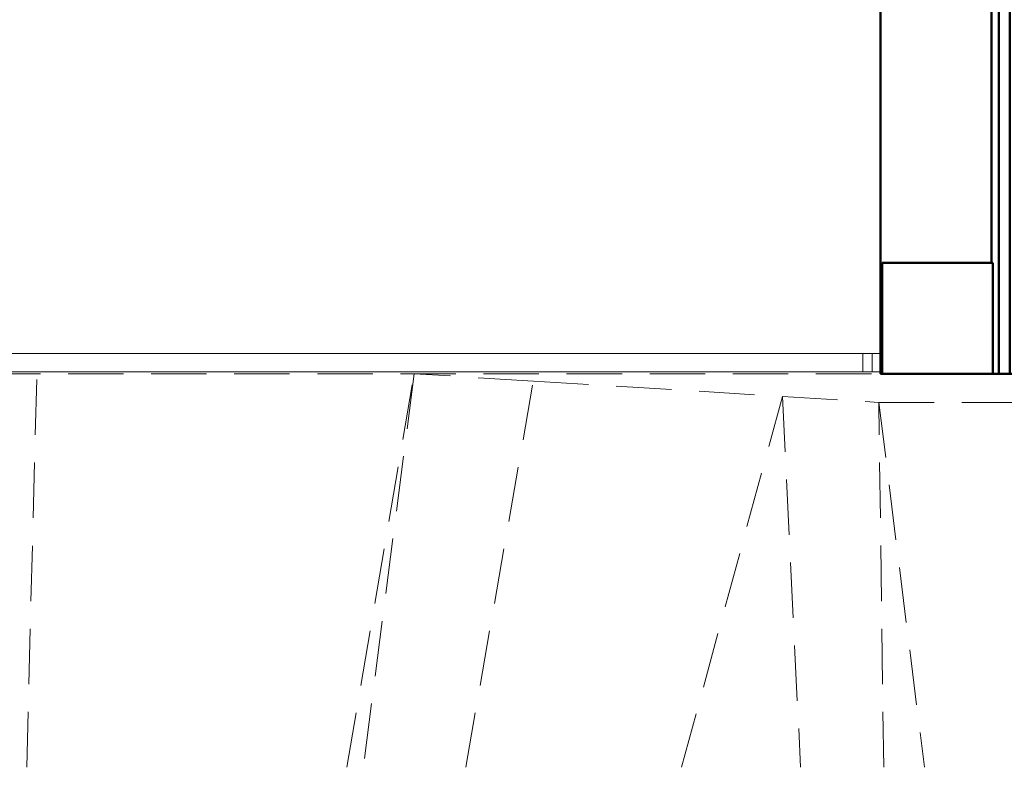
# Model space of a CAD drawing. Header units: millimetres. Extents: x -125 to 26481, y 4748 to 39818.
# Tile 4 of 104: x 13351 to 16017, y 27572 to 29596. Entities that reach past the tile are written whole.
import ezdxf

# ---------------------------------------------------------------- set-up
doc = ezdxf.new("R2010")
doc.units = ezdxf.units.MM
doc.linetypes.add('ADSK_Штриховая_ш3 п1_5', pattern=[225, 150, -75])
for name, color, linetype, lineweight in [('A-COLS-____-MCUT', 52, 'Continuous', 50), ('A-COLS-____-OTLN', 52, 'Continuous', 20), ('A-DETL-____-MBND', 5, 'ADSK_Штриховая_ш3 п1_5', 20), ('A-GENM-____-OTLN', 13, 'Continuous', 20), ('A-PART-____-MCUT', 2, 'Continuous', 50), ('A-PART-____-OTLN', 2, 'Continuous', 20), ('A-WALL-____-MCUT', 113, 'Continuous', 50), ('A-WALL-____-OTLN', 113, 'Continuous', 20), ('L-SITE-____-OTLN', 91, 'Continuous', 20), ('Ограждение', 7, 'Continuous', 20)]:
    doc.layers.add(name, color=color, linetype=linetype, lineweight=lineweight)

# ---------------------------------------------------------------- blocks, each defined once
blk = doc.blocks.new('Family - Site-608699-В_Этаж 02_Отопление')
at = {"layer": 'A-DETL-____-MBND', "color": 253}
for p, q in [((29111.3, 27572.4), (29138.7, 28637.6)), ((29978.4, 27572.4), (30160.5, 28637.6)), ((30160.5, 28637.6), (30022.9, 27572.4)), ((30483.1, 28617.7), (30160.5, 28637.6)), ((30300, 27572.4), (30483.1, 28617.7)), ((30483.1, 28617.7), (31157.3, 28576.1)), ((30884.4, 27572.4), (31157.3, 28576.1)), ((31157.3, 28576.1), (31418.4, 28559.9)), ((31157.3, 28576.1), (31206.6, 27572.4)), ((31418.4, 28559.9), (31823.2, 28559.9)), ((31431.8, 27572.4), (31418.4, 28559.9)), ((31418.4, 28559.9), (31542, 27572.4))]:
    blk.add_line(p, q, dxfattribs=at)
blk = doc.blocks.new('Прямая форма - Concrete - Structural-610977-В_Этаж 02_Отопление')
at = {"layer": 'A-WALL-____-MCUT', "color": 9}
for p, q in [((0, -80), (0, -100)), ((20, -80), (0, -80)), ((0, -100), (20, -100)), ((20, -100), (20, -80)), ((1500, -80), (50, -80)), ((50, -80), (50, -100)), ((50, -100), (1200, -100)), ((1200, -96), (1500, -96)), ((1200, -100), (1200, -96)), ((1500, -96), (1500, -80))]:
    blk.add_line(p, q, dxfattribs=at)
blk = doc.blocks.new('Прямая форма - Insulation - Thermal Break-610978-В_Этаж 02_Отопление')
at = {"layer": 'A-WALL-____-MCUT', "color": 9}
for p, q in [((1500, -50), (0, -50)), ((0, -50), (0, -80)), ((1500, -80), (1500, -50)), ((0, -80), (1500, -80))]:
    blk.add_line(p, q, dxfattribs=at)
blk = doc.blocks.new('Прямая форма - Gypsum Plasterboard - Waterproof-610979-В_Этаж 02_Отопление')
at = {"layer": 'A-WALL-____-MCUT', "color": 9}
for p, q in [((1500, 0), (50, 0)), ((50, 0), (50, -50)), ((1500, -50), (1500, 0)), ((50, -50), (1500, -50))]:
    blk.add_line(p, q, dxfattribs=at)
blk = doc.blocks.new('Прямая форма - Masonry Block - Structural-610980-В_Этаж 02_Отопление')
at = {"layer": 'A-WALL-____-MCUT', "color": 9}
for p, q in [((1200, -100), (50, -100)), ((50, -100), (50, -400)), ((1200, -396), (1200, -100)), ((1500, -396), (1200, -396)), ((1500, -400), (1500, -396)), ((50, -400), (1500, -400))]:
    blk.add_line(p, q, dxfattribs=at)
blk = doc.blocks.new('Прямая форма - SW - 004-610981-В_Этаж 02_Отопление')
at = {"layer": 'A-GENM-____-OTLN', "lineweight": 9}
blk.add_line((0, 0), (50, 0), dxfattribs=at)
for name in ['Прямая форма - Gypsum Plasterboard - Waterproof-610979-В_Этаж 02_Отопление', 'Прямая форма - Insulation - Thermal Break-610978-В_Этаж 02_Отопление', 'Прямая форма - Concrete - Structural-610977-В_Этаж 02_Отопление', 'Прямая форма - Masonry Block - Structural-610980-В_Этаж 02_Отопление']:
    blk.add_blockref(name, (0, 0))
blk = doc.blocks.new('Family - Concrete - Structural-610983-В_Этаж 02_Отопление')
at = {"layer": 'A-PART-____-MCUT', "color": 9}
for p, q in [((0, -80), (0, -100)), ((20, -80), (0, -80)), ((0, -100), (20, -100)), ((20, -100), (20, -80)), ((1500, -80), (50, -80)), ((50, -80), (50, -100)), ((50, -100), (1200, -100)), ((1200, -96), (1500, -96)), ((1200, -100), (1200, -96)), ((1500, -96), (1500, -80))]:
    blk.add_line(p, q, dxfattribs=at)
blk = doc.blocks.new('Family - Insulation - Thermal Break-610985-В_Этаж 02_Отопление')
at = {"layer": 'A-PART-____-MCUT', "color": 9}
for p, q in [((1500, -50), (0, -50)), ((0, -50), (0, -80)), ((1500, -80), (1500, -50)), ((0, -80), (1500, -80))]:
    blk.add_line(p, q, dxfattribs=at)
blk = doc.blocks.new('Family - Masonry Block - Structural-610989-В_Этаж 02_Отопление')
at = {"layer": 'A-PART-____-MCUT', "color": 9}
for p, q in [((1200, -100), (50, -100)), ((50, -100), (50, -400)), ((1200, -396), (1200, -100)), ((1500, -396), (1200, -396)), ((1500, -400), (1500, -396)), ((50, -400), (1500, -400))]:
    blk.add_line(p, q, dxfattribs=at)
blk = doc.blocks.new('Прямая форма - V line-611080-В_Этаж 02_Отопление')
at = {"layer": 'A-COLS-____-MCUT', "color": 9}
for p, q in [((150, 150), (-150, 150)), ((-150, 150), (-150, -150)), ((150, -150), (150, 150)), ((-150, -150), (150, -150))]:
    blk.add_line(p, q, dxfattribs=at)
blk = doc.blocks.new('Прямая форма - CRE - 001-611081-В_Этаж 02_Отопление')
blk.add_blockref('Прямая форма - V line-611080-В_Этаж 02_Отопление', (0, 0))
blk = doc.blocks.new('Прямая форма - Timber - Floor-611369-В_Этаж 02_Отопление')
at = {"layer": 'A-DETL-____-MBND', "color": 253}
blk.add_line((-6440, -10350), (-2440, -10350), dxfattribs=at)
blk = doc.blocks.new('Прямая форма - SLA - 009-611372-В_Этаж 02_Отопление')
blk.add_blockref('Прямая форма - Timber - Floor-611369-В_Этаж 02_Отопление', (0, 0))
blk = doc.blocks.new('Family - Timber - Floor-611376-В_Этаж 02_Отопление')
at = {"layer": 'A-DETL-____-MBND', "color": 253}
blk.add_line((-6440, -10350), (-2440, -10350), dxfattribs=at)
blk = doc.blocks.new('Прямая форма - V line-611745-В_Этаж 02_Отопление')
at = {"layer": 'Ограждение', "color": 253}
for p, q in [((36.4, -5), (84.5, -5)), ((84.5, -5), (84.5, -55)), ((36.4, -55), (84.5, -55))]:
    blk.add_line(p, q, dxfattribs=at)
blk = doc.blocks.new('Прямая форма - Steel - Stainless-611746-В_Этаж 02_Отопление')
blk.add_blockref('Прямая форма - V line-611745-В_Этаж 02_Отопление', (0, 0))
blk = doc.blocks.new('Прямая форма - Steel - Stainless-611762-В_Этаж 02_Отопление')
at = {"layer": 'Ограждение', "color": 253}
for p, q in [((59.5, -55), (59.5, -5)), ((4011.9, -5), (59.5, -5)), ((4011.9, -55), (59.5, -55))]:
    blk.add_line(p, q, dxfattribs=at)
blk = doc.blocks.new('Прямая форма - RAILING - 004-611763-В_Этаж 02_Отопление')
for name in ['Прямая форма - Steel - Stainless-611746-В_Этаж 02_Отопление', 'Прямая форма - Steel - Stainless-611762-В_Этаж 02_Отопление']:
    blk.add_blockref(name, (0, 0))
blk = doc.blocks.new('Family - V line-611771-В_Этаж 02_Отопление')
at = {"layer": 'A-PART-____-OTLN', "color": 253}
for p, q in [((36.4, -5), (84.5, -5)), ((84.5, -5), (84.5, -55)), ((36.4, -55), (84.5, -55))]:
    blk.add_line(p, q, dxfattribs=at)
blk = doc.blocks.new('Family - Steel - Stainless-611772-В_Этаж 02_Отопление')
blk.add_blockref('Family - V line-611771-В_Этаж 02_Отопление', (0, 0))
blk = doc.blocks.new('Family - Steel - Stainless-611797-В_Этаж 02_Отопление')
at = {"layer": 'A-PART-____-OTLN', "color": 253}
for p, q in [((59.5, -55), (59.5, -5)), ((4011.9, -5), (59.5, -5)), ((4011.9, -55), (59.5, -55))]:
    blk.add_line(p, q, dxfattribs=at)
blk = doc.blocks.new('V line_ifc_RVT-1-В_Этаж 02_Отопление')
at = {"layer": 'A-COLS-____-OTLN', "color": 253, "lineweight": 20, "rotation": 180}
blk.add_blockref('Прямая форма - CRE - 001-611081-В_Этаж 02_Отопление', (31577.2, 28787.6), dxfattribs=at)
at = {"layer": 'A-GENM-____-OTLN', "color": 253, "lineweight": 20}
blk.add_blockref('Прямая форма - SLA - 009-611372-В_Этаж 02_Отопление', (33863.2, 38987.6), dxfattribs=at)
at = {"layer": 'A-PART-____-OTLN', "color": 253, "lineweight": 20}
blk.add_blockref('Family - Timber - Floor-611376-В_Этаж 02_Отопление', (33863.2, 38987.6), dxfattribs=at)
for name, p, rotation in [('Family - Concrete - Structural-610983-В_Этаж 02_Отопление', (31823.2, 30137.6), 270), ('Family - Insulation - Thermal Break-610985-В_Этаж 02_Отопление', (31823.2, 30137.6), 270), ('Family - Masonry Block - Structural-610989-В_Этаж 02_Отопление', (31823.2, 30137.6), 270), ('Family - Steel - Stainless-611797-В_Этаж 02_Отопление', (31459.7, 28637.6), 180), ('Family - Steel - Stainless-611772-В_Этаж 02_Отопление', (31459.7, 28637.6), 180)]:
    blk.add_blockref(name, p, dxfattribs=dict(at, rotation=rotation))
at = {"layer": 'A-WALL-____-OTLN', "color": 253, "lineweight": 20, "rotation": 270}
blk.add_blockref('Прямая форма - SW - 004-610981-В_Этаж 02_Отопление', (31823.2, 30137.6), dxfattribs=at)
at = {"layer": 'L-SITE-____-OTLN', "color": 253, "lineweight": 20}
blk.add_blockref('Family - Site-608699-В_Этаж 02_Отопление', (0, 0), dxfattribs=at)
at = {"layer": 'Ограждение', "color": 253, "lineweight": 20, "rotation": 180}
blk.add_blockref('Прямая форма - RAILING - 004-611763-В_Этаж 02_Отопление', (31459.7, 28637.6), dxfattribs=at)

msp = doc.modelspace()

# ---------------------------------------------------------------- block references
at = {"lineweight": 9}
msp.add_blockref('V line_ifc_RVT-1-В_Этаж 02_Отопление', (-15741.7, 0), dxfattribs=at)

doc.saveas('drawing.dxf')
